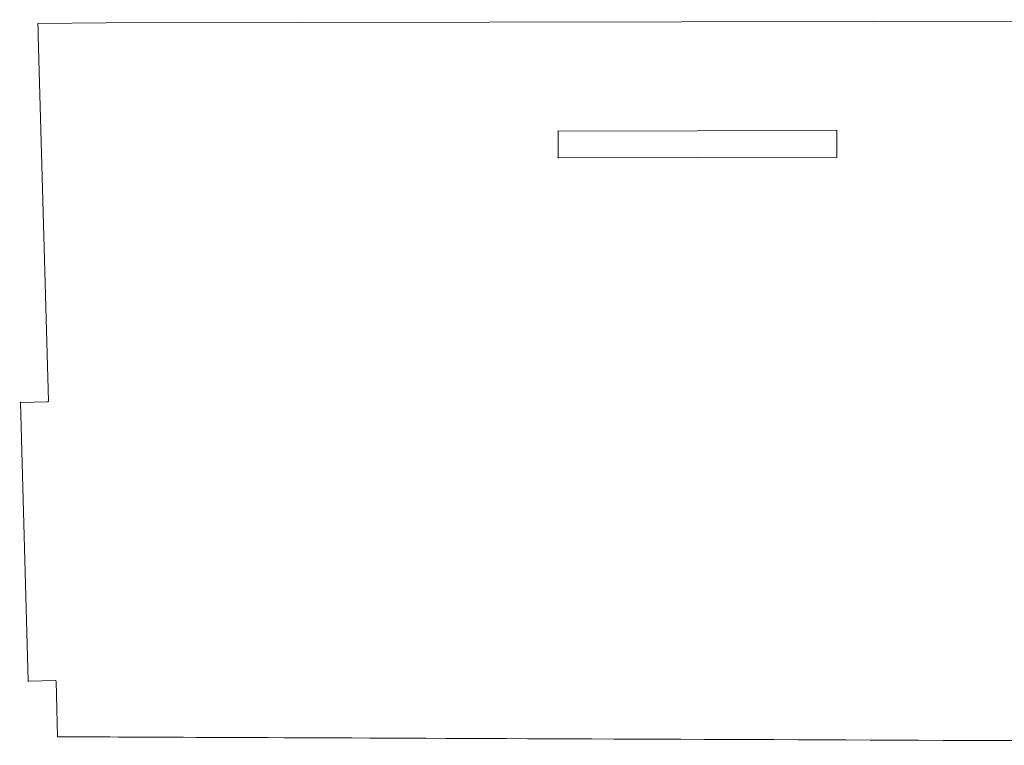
# Model space of a CAD drawing. Header units: millimetres. Extents: x -3260 to 608, y -1134 to 899.
# Tile 9 of 256: x -227 to -87, y -695 to -591. Entities that reach past the tile are written whole.
import ezdxf

# ---------------------------------------------------------------- set-up
doc = ezdxf.new("R2010")
doc.units = ezdxf.units.MM
doc.header["$MEASUREMENT"] = 0
doc.layers.add('Layer 1', color=7, linetype='Continuous')

msp = doc.modelspace()

# ---------------------------------------------------------------- linework, layer by layer
at = {"layer": 'Layer 1', "color": 1, "lineweight": 0}
for points, knots in [([(80.612, -590.9418), (80.6121, -590.9421), (80.6116, -694.5281), (80.611, -694.5281), (80.611, -694.5281), (80.6109, -694.5281), (80.6107, -694.5281), (80.6106, -694.5281), (80.6106, -694.5281), (80.6104, -694.5281), (80.6102, -694.5281), (80.6099, -694.5281), (80.6099, -694.5281), (80.6095, -694.5281), (78.3235, -694.5189), (77.2162, -694.5144), (77.2162, -694.5144), (75.0017, -694.5054), (71.7536, -694.4923), (67.6198, -694.4757), (67.6198, -694.4757), (59.3521, -694.4424), (47.541, -694.3949), (33.3678, -694.3378), (33.3678, -694.3378), (5.0213, -694.2238), (-32.774, -694.0718), (-70.5692, -693.9198), (-70.5692, -693.9198), (-146.1598, -693.6158), (-221.7504, -693.3119), (-221.7504, -693.3119), (-221.7504, -693.3119), (-221.7504, -693.3119), (-221.7926, -691.3249), (-221.7926, -691.3249), (-221.7926, -691.3249), (-221.7926, -691.3249), (-221.8459, -689.3377), (-221.8459, -689.3377), (-221.8459, -689.3377), (-221.8459, -689.3377), (-221.9526, -685.3635), (-221.9526, -685.3635), (-221.9526, -685.3635), (-221.9542, -685.3076), (-221.9993, -685.2648), (-222.0553, -685.2664), (-222.0553, -685.2664), (-222.0553, -685.2664), (-225.9538, -685.3744), (-225.9538, -685.3744), (-225.9538, -685.3744), (-226.0538, -685.3771), (-225.951, -685.4744), (-225.9538, -685.3744), (-225.9538, -685.3744), (-225.9538, -685.3744), (-227.0558, -645.5896), (-227.0558, -645.5896), (-227.0558, -645.5896), (-227.0585, -645.4897), (-227.1557, -645.5924), (-227.0558, -645.5896), (-227.0558, -645.5896), (-227.0558, -645.5896), (-223.1572, -645.4817), (-223.1572, -645.4817), (-223.1572, -645.4817), (-223.1013, -645.4801), (-223.0585, -645.4339), (-223.0601, -645.3789), (-223.0601, -645.3789), (-223.0601, -645.3789), (-223.8055, -618.4646), (-223.8055, -618.4646), (-223.8055, -618.4646), (-223.8055, -618.4646), (-224.1782, -605.0076), (-224.1782, -605.0076), (-224.1782, -605.0076), (-224.1782, -605.0076), (-224.3646, -598.2791), (-224.3646, -598.2791), (-224.3646, -598.2791), (-224.3646, -598.2791), (-224.4111, -596.5969), (-224.4111, -596.5969), (-224.4111, -596.5969), (-224.4111, -596.5969), (-224.4578, -594.9148), (-224.4578, -594.9148), (-224.4578, -594.9148), (-224.4578, -594.9148), (-224.5044, -593.2325), (-224.5044, -593.2325), (-224.5044, -593.2325), (-224.5044, -593.2325), (-224.5277, -592.3917), (-224.5277, -592.3917), (-224.5277, -592.3917), (-224.5277, -592.3917), (-224.5615, -591.4797), (-224.5615, -591.4797), (-224.5615, -591.4797), (-224.5615, -591.4797), (-214.8189, -591.3762), (-214.8189, -591.3762), (-214.8189, -591.3762), (-214.8189, -591.3762), (-77.883, -591.1589), (-77.883, -591.1589), (-77.883, -591.1589), (-77.883, -591.1589), (-9.4152, -591.0502), (-9.4152, -591.0502), (-9.4152, -591.0502), (-9.4152, -591.0502), (24.8188, -590.9958), (24.8188, -590.9958), (24.8188, -590.9958), (24.8188, -590.9958), (80.612, -590.9418), (80.612, -590.9418)], [0, 0, 0, 0, 0.03125, 0.03125, 0.03125, 0.03125, 0.0625, 0.0625, 0.0625, 0.0625, 0.09375, 0.09375, 0.09375, 0.09375, 0.125, 0.125, 0.125, 0.125, 0.15625, 0.15625, 0.15625, 0.15625, 0.1875, 0.1875, 0.1875, 0.1875, 0.21875, 0.21875, 0.21875, 0.21875, 0.25, 0.25, 0.25, 0.25, 0.28125, 0.28125, 0.28125, 0.28125, 0.3125, 0.3125, 0.3125, 0.3125, 0.34375, 0.34375, 0.34375, 0.34375, 0.375, 0.375, 0.375, 0.375, 0.40625, 0.40625, 0.40625, 0.40625, 0.4375, 0.4375, 0.4375, 0.4375, 0.46875, 0.46875, 0.46875, 0.46875, 0.5, 0.5, 0.5, 0.5, 0.53125, 0.53125, 0.53125, 0.53125, 0.5625, 0.5625, 0.5625, 0.5625, 0.59375, 0.59375, 0.59375, 0.59375, 0.625, 0.625, 0.625, 0.625, 0.65625, 0.65625, 0.65625, 0.65625, 0.6875, 0.6875, 0.6875, 0.6875, 0.71875, 0.71875, 0.71875, 0.71875, 0.75, 0.75, 0.75, 0.75, 0.78125, 0.78125, 0.78125, 0.78125, 0.8125, 0.8125, 0.8125, 0.8125, 0.84375, 0.84375, 0.84375, 0.84375, 0.875, 0.875, 0.875, 0.875, 0.90625, 0.90625, 0.90625, 0.90625, 0.9375, 0.9375, 0.9375, 0.9375, 1, 1, 1, 1]), ([(-130.3581, -606.7982), (-130.3581, -606.7982), (-150.2577, -606.8496), (-150.2577, -606.8496), (-150.2577, -606.8496), (-150.3577, -606.8499), (-150.2578, -606.7487), (-150.2577, -606.8496), (-150.2577, -606.8496), (-150.2577, -606.8496), (-150.255, -610.6841), (-150.255, -610.6841), (-150.255, -610.6841), (-150.255, -610.7849), (-150.355, -610.6843), (-150.255, -610.6841), (-150.255, -610.6841), (-150.255, -610.6841), (-110.4557, -610.5812), (-110.4557, -610.5812), (-110.4557, -610.5812), (-110.3557, -610.581), (-110.4556, -610.6821), (-110.4557, -610.5812), (-110.4557, -610.5812), (-110.4557, -610.5812), (-110.4584, -606.7468), (-110.4584, -606.7468), (-110.4584, -606.7468), (-110.4585, -606.6459), (-110.3584, -606.7465), (-110.4584, -606.7468), (-110.4584, -606.7468), (-110.4584, -606.7468), (-130.3581, -606.7982), (-130.3581, -606.7982)], [0, 0, 0, 0, 0.1, 0.1, 0.1, 0.1, 0.2, 0.2, 0.2, 0.2, 0.3, 0.3, 0.3, 0.3, 0.4, 0.4, 0.4, 0.4, 0.5, 0.5, 0.5, 0.5, 0.6, 0.6, 0.6, 0.6, 0.7, 0.7, 0.7, 0.7, 0.8, 0.8, 0.8, 0.8, 1, 1, 1, 1])]:
    msp.add_open_spline(points, degree=3, knots=knots, dxfattribs=at)

doc.saveas('drawing.dxf')
